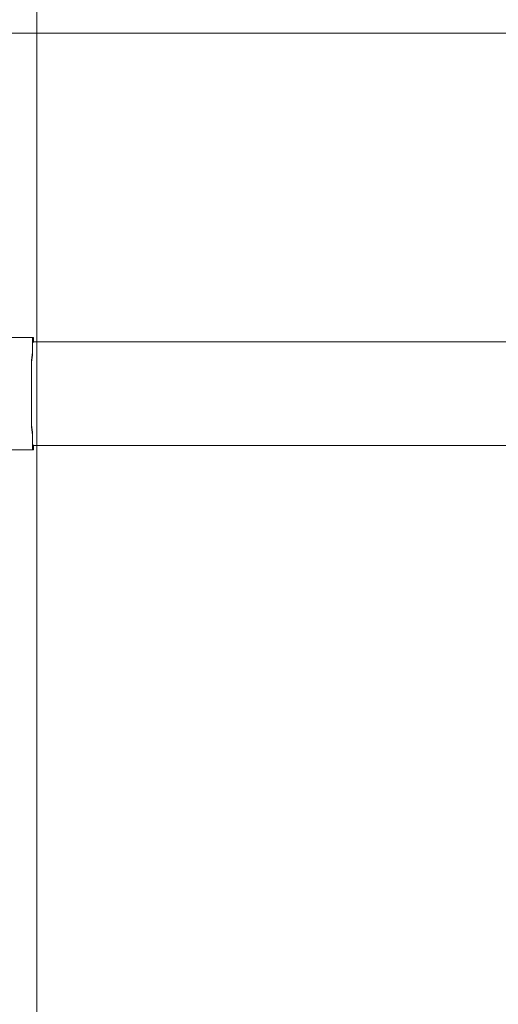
# Model space of a CAD drawing. Header units: millimetres. Extents: x 352 to 350573, y -22 to 37733.
# Tile 58 of 214: x 50237 to 51162, y 7478 to 9382. Entities that reach past the tile are written whole.
import ezdxf

# ---------------------------------------------------------------- set-up
doc = ezdxf.new("R2010")
doc.units = ezdxf.units.MM
doc.layers.add('PDF _0', color=1, linetype='Continuous')
doc.layers.add('PDF$_83$-$Floor$Plan$-$В_Этаж$01_Сводный$M-EQPM', color=2, linetype='Continuous')
doc.layers.add('PDF _PD-Lighting', color=7, linetype='Continuous', true_color=0xb80000)

msp = doc.modelspace()

# ---------------------------------------------------------------- linework, layer by layer
at = {"layer": 'PDF _0', "lineweight": 0}
msp.add_lwpolyline([(51777.4, 8912.6), (51558.6, 9356.2), (51359.7, 9356.2), (49774.4, 9356.2)], dxfattribs=at)
at = {"layer": 'PDF _PD-Lighting', "lineweight": 0}
msp.add_lwpolyline([(50269.7, 11866.6), (50269.7, 5783.7), (54689.6, 5783.7), (58709.7, 5783.7), (58709.7, 8294)], dxfattribs=at)
at = {"layer": 'PDF$_83$-$Floor$Plan$-$В_Этаж$01_Сводный$M-EQPM', "color": 92, "lineweight": 0, "true_color": 0x00b800}
for points in [[(51188.7, 8759.5), (50263.7, 8759.5), (50263.7, 8765.4), (50263.7, 8767.4), (50198.1, 8767.4)], [(50263.7, 8767.4), (50261.7, 8765.4), (50261.7, 8759.5), (50261.7, 8751.5), (50261.7, 8739.6), (50259.7, 8723.7), (50259.7, 8707.8), (50259.7, 8687.9), (50259.7, 8668), (50259.7, 8648.1), (50259.7, 8630.2), (50259.7, 8610.3), (50259.7, 8594.4), (50261.7, 8578.5), (50261.7, 8566.5), (50261.7, 8558.6), (50261.7, 8552.6), (50263.7, 8550.6)], [(50263.7, 8759.5), (50261.7, 8757.5), (50261.7, 8751.5), (50261.7, 8743.6), (50261.7, 8733.6), (50259.7, 8719.7), (50259.7, 8703.8), (50259.7, 8685.9), (50259.7, 8668), (50259.7, 8650.1), (50259.7, 8632.2), (50259.7, 8614.3), (50259.7, 8598.4), (50261.7, 8584.4), (50261.7, 8574.5), (50261.7, 8566.5), (50261.7, 8560.6), (50263.7, 8558.6)], [(50198.1, 8550.6), (50263.7, 8550.6), (50263.7, 8552.6), (50263.7, 8558.6), (51188.7, 8558.6)]]:
    msp.add_lwpolyline(points, dxfattribs=at)

doc.saveas('drawing.dxf')
